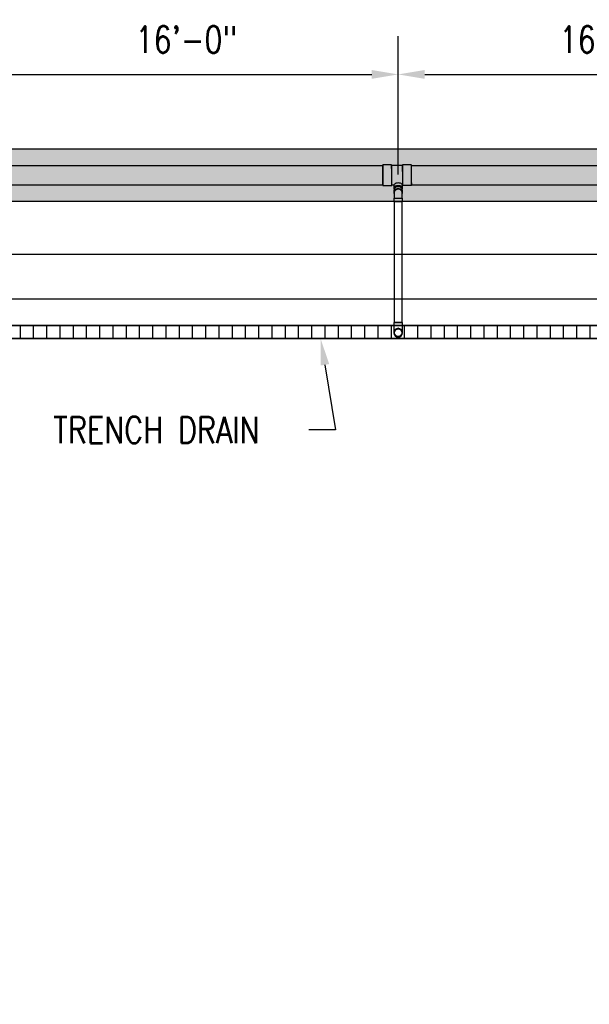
# Model space of a CAD drawing. Header units: inches. Extents: x -783 to 21281, y 0 to 3129.
# Tile 11 of 32: x 378 to 636, y 1174 to 1620. Entities that reach past the tile are written whole.
import ezdxf
from ezdxf import colors
from ezdxf.entities.mleader import LeaderData, LeaderLine
from ezdxf.math import Vec2, Vec3

# ---------------------------------------------------------------- set-up
doc = ezdxf.new("R2010")
doc.units = ezdxf.units.IN
doc.header["$MEASUREMENT"] = 0
for name, color, linetype in [('A-DETL-THIN', 151, 'Continuous'), ('P-PIPE', 3, 'Continuous'), ('S-ANNO-DIMS', 1, 'Continuous'), ('S-ANNO-NOTE', 2, 'Continuous')]:
    doc.layers.add(name, color=color, linetype=linetype)
doc.layers.add('A-WALL-PATT', color=9, linetype='Continuous', true_color=0x808080)
doc.styles.add('Annotative', font='romans.shx', dxfattribs={"width": 0.8, "height": 0.125})
doc.dimstyles.new('Annotative', dxfattribs={"dimscale": 0, "dimtxt": 0.125, "dimasz": 0.125, "dimexe": 0.18, "dimexo": 0.0625, "dimgap": 0.09, "dimtad": 1, "dimdec": 3, "dimzin": 3, "dimdsep": 46, "dimlunit": 4, "dimtxsty": 'Annotative', "dimcen": 0.09, "dimclrt": 2, "dimazin": 2, "dimtfac": 1, "dimtdec": 3, "dimtmove": 0, "dimatfit": 0, "dimfxl": 1, "dimtfill": 1, "dimfrac": 2, "dimtolj": 1, "dimtzin": 0, "dimarcsym": 0})
pattern_1 = [(228.0127875, (0.72, 1), (-8, -9), [0.134536, -13.31908805]), (184.9697407, (0.63, 0.9), (12, 1), [0.230868, -22.85592476]), (132.510447, (0.4, 0.88), (10, -11), [0.162788, -16.1160326]), (267.273689, (0.01, 0.63), (1, 20), [0.210238, -20.81355804]), (292.8336542, (0, 0.42), (-5, 12), [0.206155, -20.40937313]), (357.273689, (0.08, 0.23), (-20, 1), [0.210238, -20.81355804]), (37.6942405, (0.29, 0.22), (-13, -10), [0.278029, -27.52484855]), (72.2553284, (0.51, 0.39), (7, 22), [0.262488, -25.9863215]), (121.4295656, (0.59, 0.64), (-8, 13), [0.21095, -20.8840731]), (175.2363583, (0.48, 0.82), (11, -1), [0.240832, -11.80076258]), (222.3974378, (0.24, 0.84), (-12, -11), [0.311448, -30.833375]), (138.814075, (1, 0.62), (-7, 6), [0.106301, -10.5238448]), (171.4692344, (0.92, 0.69), (13, -2), [0.202237, -20.0215114]), (225, (0.72, 0.72), (-1e-16, -1), [0.141421, -1.27279256]), (203.1985905, (0.65, 0.84), (5, 2), [0.076158, -7.5396151]), (291.8014095, (0.58, 0.81), (-1, 3), [0.107703, -5.2774618]), (30.9637565, (0.62, 0.71), (3, 2), [0.174929, -5.6560229]), (161.565051, (0.77, 0.8), (2, -1), [0.126491, -3.03578666]), (16.3895403, (0, 0.81), (10, 3), [0.1772, -17.54284515]), (70.346176, (0.17, 0.86), (-4, -11), [0.148661, -14.71740775]), (293.1985905, (0.77, 1), (-2, 5), [0.152315, -7.4634581]), (343.6104597, (0.83, 0.86), (-10, 3), [0.1772, -17.54284515]), (339.443955, (0, 0.19), (-5, 2), [0.17088, -8.37312375]), (294.7751406, (0.16, 0.13), (-5, 11), [0.143178, -14.17464306]), (66.8014095, (0.78, 0), (2, 5), [0.152315, -7.4634581]), (17.3540246, (0.84, 0.14), (-13, -4), [0.167631, -16.5954236]), (69.443955, (0.29, 0), (-2, -5), [0.08544, -8.45856375]), (101.3099325, (0.72, 0), (-1, 4), [0.05099, -5.0480295]), (165.9637565, (0.71, 0.05), (3, -1), [0.206155, -3.91695063]), (186.009006, (0.51, 0.1), (10, 1), [0.19105, -18.91392317]), (303.690068, (0.62, 0.62), (-1, 2), [0.144222, -3.46132928]), (353.1572266, (0.7, 0.5), (17, -2), [0.251794, -24.92756262]), (60.945396, (0.95, 0.47), (-4, -7), [0.102956, -10.19267414]), (90, (1, 0.56), (-1, 1), [0.06, -0.94]), (120.2564372, (0.49, 0.13), (4, -7), [0.138924, -13.75352]), (48.0127875, (0.42, 0.25), (8, 9), [0.269072, -13.18455205]), (0, (0.6, 0.45), (1, 1), [0.26, -0.74]), (325.3048465, (0.86, 0.45), (10, -7), [0.158114, -15.6532743]), (254.054604, (0.99, 0.36), (-1, -4), [0.145602, -7.1345079]), (207.6459754, (0.95, 0.22), (-19, -10), [0.237065, -23.46947418]), (175.4260787, (0.74, 0.11), (-13, 1), [0.250799, -24.8290734])]

# ---------------------------------------------------------------- blocks, each defined once
blk = doc.blocks.new('Bend - PVC - Sch 40 - DWV_USACE - Standard-V2-00_SP_Foundation Drainage Plan-TO FDN_DOC')
at = {"layer": 'P-PIPE'}
for p, q in [((931.1, 1482.41), (931.1, 1481.16)), ((931.1, 1481.16), (931.1, 1480.91)), ((933.08, 1482.41), (933.08, 1482.41)), ((933.08, 1482.41), (933.08, 1482.41)), ((933.08, 1480.91), (933.08, 1480.91)), ((933.08, 1480.91), (933.08, 1480.91)), ((933.08, 1480.91), (933.08, 1480.91)), ((933.08, 1480.91), (933.08, 1480.91)), ((935.06, 1481.16), (935.06, 1482.41)), ((935.06, 1480.91), (935.06, 1481.16))]:
    blk.add_line(p, q, dxfattribs=at)
at = {"layer": 'P-PIPE', "flags": 128}
for points in [[(931.33, 1477.85), (931.33, 1477.85), (931.33, 1477.85), (931.33, 1477.87), (931.33, 1477.88), (931.33, 1477.91), (931.33, 1477.93), (931.33, 1477.96), (931.33, 1478), (931.33, 1478.04), (931.33, 1478.09), (931.33, 1478.14), (931.33, 1478.19), (931.33, 1478.25), (931.33, 1478.31), (931.33, 1478.38), (931.33, 1478.45), (931.33, 1478.53), (931.33, 1478.61), (931.33, 1478.69), (931.33, 1478.77), (931.33, 1478.86), (931.33, 1478.96), (931.33, 1479.05), (931.33, 1479.15), (931.33, 1479.25), (931.33, 1479.36), (931.33, 1479.46), (931.33, 1479.57), (931.33, 1479.69), (931.33, 1479.8), (931.33, 1479.91), (931.33, 1480.03), (931.33, 1480.15), (931.33, 1480.27), (931.33, 1480.39), (931.33, 1480.51), (931.33, 1480.63), (931.33, 1480.75), (931.33, 1480.88), (931.33, 1480.91)], [(934.83, 1480.91), (934.83, 1480.79), (934.83, 1480.66), (934.83, 1480.54), (934.83, 1480.42), (934.83, 1480.3), (934.83, 1480.18), (934.83, 1480.06), (934.83, 1479.94), (934.83, 1479.83), (934.83, 1479.72), (934.83, 1479.6), (934.83, 1479.49), (934.83, 1479.39), (934.83, 1479.28), (934.83, 1479.18), (934.83, 1479.08), (934.83, 1478.98), (934.83, 1478.89), (934.83, 1478.8), (934.83, 1478.71), (934.83, 1478.63), (934.83, 1478.55), (934.83, 1478.47), (934.83, 1478.4), (934.83, 1478.33), (934.83, 1478.27), (934.83, 1478.21), (934.83, 1478.15), (934.83, 1478.1), (934.83, 1478.05), (934.83, 1478.01), (934.83, 1477.97), (934.83, 1477.94), (934.83, 1477.91), (934.83, 1477.89), (934.83, 1477.87), (934.83, 1477.86), (934.83, 1477.85), (934.83, 1477.85), (934.83, 1477.85)], [(931.33, 1477.85), (931.33, 1477.92), (931.33, 1477.99), (931.34, 1478.05), (931.35, 1478.12), (931.36, 1478.19), (931.38, 1478.26), (931.4, 1478.33), (931.42, 1478.4), (931.44, 1478.46), (931.47, 1478.53), (931.49, 1478.59), (931.53, 1478.65), (931.56, 1478.71), (931.59, 1478.77), (931.63, 1478.83), (931.67, 1478.89), (931.72, 1478.95), (931.76, 1479), (931.81, 1479.05), (931.86, 1479.1), (931.91, 1479.15), (931.96, 1479.19), (932.02, 1479.24), (932.07, 1479.28), (932.13, 1479.32), (932.19, 1479.35), (932.25, 1479.39), (932.31, 1479.42), (932.38, 1479.45), (932.44, 1479.48), (932.51, 1479.5), (932.58, 1479.52), (932.64, 1479.54), (932.71, 1479.56), (932.78, 1479.57), (932.85, 1479.58), (932.92, 1479.59), (932.99, 1479.59), (933.06, 1479.6), (933.08, 1479.6)], [(933.08, 1476.1), (933.01, 1476.1), (932.94, 1476.1), (932.87, 1476.11), (932.8, 1476.12), (932.73, 1476.13), (932.66, 1476.15), (932.59, 1476.16), (932.53, 1476.18), (932.46, 1476.21), (932.4, 1476.23), (932.33, 1476.26), (932.27, 1476.29), (932.21, 1476.33), (932.15, 1476.36), (932.09, 1476.4), (932.03, 1476.44), (931.98, 1476.48), (931.92, 1476.53), (931.87, 1476.58), (931.82, 1476.63), (931.77, 1476.68), (931.73, 1476.73), (931.69, 1476.79), (931.64, 1476.84), (931.6, 1476.9), (931.57, 1476.96), (931.53, 1477.02), (931.5, 1477.08), (931.47, 1477.15), (931.45, 1477.21), (931.42, 1477.28), (931.4, 1477.34), (931.38, 1477.41), (931.37, 1477.48), (931.35, 1477.55), (931.34, 1477.62), (931.33, 1477.69), (931.33, 1477.76), (931.33, 1477.83), (931.33, 1477.85)], [(933.08, 1479.6), (933.15, 1479.59), (933.22, 1479.59), (933.29, 1479.58), (933.36, 1479.57), (933.43, 1479.56), (933.49, 1479.55), (933.56, 1479.53), (933.63, 1479.51), (933.69, 1479.48), (933.76, 1479.46), (933.82, 1479.43), (933.89, 1479.4), (933.95, 1479.36), (934.01, 1479.33), (934.07, 1479.29), (934.12, 1479.25), (934.18, 1479.21), (934.23, 1479.16), (934.28, 1479.11), (934.33, 1479.06), (934.38, 1479.01), (934.43, 1478.96), (934.47, 1478.91), (934.51, 1478.85), (934.55, 1478.79), (934.59, 1478.73), (934.62, 1478.67), (934.65, 1478.61), (934.68, 1478.54), (934.71, 1478.48), (934.73, 1478.41), (934.75, 1478.35), (934.77, 1478.28), (934.79, 1478.21), (934.8, 1478.14), (934.81, 1478.07), (934.82, 1478), (934.83, 1477.93), (934.83, 1477.86), (934.83, 1477.85)], [(934.83, 1477.85), (934.83, 1477.78), (934.82, 1477.71), (934.81, 1477.64), (934.81, 1477.57), (934.79, 1477.5), (934.78, 1477.43), (934.76, 1477.36), (934.74, 1477.29), (934.72, 1477.23), (934.69, 1477.16), (934.66, 1477.1), (934.63, 1477.04), (934.6, 1476.98), (934.56, 1476.92), (934.52, 1476.86), (934.48, 1476.8), (934.44, 1476.74), (934.39, 1476.69), (934.35, 1476.64), (934.3, 1476.59), (934.25, 1476.54), (934.19, 1476.5), (934.14, 1476.45), (934.08, 1476.41), (934.02, 1476.37), (933.96, 1476.34), (933.9, 1476.3), (933.84, 1476.27), (933.78, 1476.24), (933.71, 1476.21), (933.65, 1476.19), (933.58, 1476.17), (933.51, 1476.15), (933.44, 1476.13), (933.37, 1476.12), (933.31, 1476.11), (933.24, 1476.1), (933.17, 1476.1), (933.1, 1476.1), (933.08, 1476.1)]]:
    blk.add_lwpolyline(points, dxfattribs=at)
at = {"layer": 'P-PIPE'}
for radius, start, end in [(1.98, 90, 270), (1.98, 90, 270), (1.75, 90, 270), (1.98, 270, 90), (1.98, 270, 90), (1.75, 270, 90)]:
    blk.add_arc((933.08, 1477.85), radius, start, end, dxfattribs=at)
blk = doc.blocks.new('Bend - PVC - Sch 40 - DWV_USACE - Standard-1109137-00_SP_Foundation Drainage Plan-TO FDN_DOC')
at = {"layer": 'P-PIPE'}
for p, q in [((355.1, 1536.55), (355.1, 1535.58)), ((359.06, 1535.58), (359.06, 1536.55)), ((355.1, 1532.81), (355.1, 1531.31)), ((355.1, 1532.81), (359.06, 1532.81)), ((355.1, 1531.31), (359.06, 1531.31)), ((357.08, 1532.81), (357.08, 1532.81)), ((357.08, 1532.81), (357.08, 1532.81)), ((357.08, 1532.81), (357.08, 1532.81)), ((357.08, 1532.81), (357.08, 1532.81)), ((357.08, 1531.31), (357.08, 1531.31)), ((357.08, 1531.31), (357.08, 1531.31)), ((359.06, 1531.31), (359.06, 1532.81))]:
    blk.add_line(p, q, dxfattribs=at)
at = {"layer": 'P-PIPE', "flags": 128}
for points in [[(355.33, 1535.58), (355.33, 1535.49), (355.33, 1535.39), (355.33, 1535.29), (355.33, 1535.18), (355.33, 1535.07), (355.33, 1534.95), (355.33, 1534.83), (355.33, 1534.71), (355.33, 1534.59), (355.33, 1534.46), (355.33, 1534.33), (355.33, 1534.2), (355.33, 1534.06), (355.33, 1533.92), (355.33, 1533.79), (355.33, 1533.65), (355.33, 1533.5), (355.33, 1533.36), (355.33, 1533.22), (355.33, 1533.07), (355.33, 1532.93), (355.33, 1532.81)], [(358.83, 1532.81), (358.83, 1532.96), (358.83, 1533.1), (358.83, 1533.24), (358.83, 1533.39), (358.83, 1533.53), (358.83, 1533.67), (358.83, 1533.81), (358.83, 1533.95), (358.83, 1534.09), (358.83, 1534.22), (358.83, 1534.35), (358.83, 1534.48), (358.83, 1534.61), (358.83, 1534.73), (358.83, 1534.86), (358.83, 1534.97), (358.83, 1535.09), (358.83, 1535.2), (358.83, 1535.3), (358.83, 1535.41), (358.83, 1535.51), (358.83, 1535.58)]]:
    blk.add_lwpolyline(points, dxfattribs=at)
at = {"layer": 'P-PIPE'}
for centre, major_axis, start_param, end_param in [((357.08, 1535.58), (-1.98, 0), 4.712389, 6.769021), ((357.08, 1536.55), (1.98, 0), 1.570796, 3.141593), ((357.08, 1535.58), (1.75, 0), 1.570796, 3.141593), ((357.08, 1536.55), (1.98, 0), 6.283185, 7.853982), ((357.08, 1535.58), (1.98, 0), 5.79735, 7.853982), ((357.08, 1535.58), (1.75, 0), 6.283185, 7.853982)]:
    blk.add_ellipse(centre, major_axis=major_axis, ratio=0.766044, start_param=start_param, end_param=end_param, dxfattribs=at)
blk = doc.blocks.new('Mechanical_Box_H_rvt-1-00_SP_Foundation Drainage Plan-TO FDN_DOC')
at = {"layer": 'A-DETL-THIN'}
for p, q in [((1201.08, 1481.16), (261.08, 1481.16)), ((261.08, 1481.16), (1201.08, 1481.16)), ((267.08, 1475.16), (1201.08, 1475.16)), ((1201.08, 1475.16), (267.08, 1475.16))]:
    blk.add_line(p, q, dxfattribs=at)
at = {"layer": 'P-PIPE'}
for p, q in [((542.13, 1553.48), (363.04, 1553.47)), ((546.08, 1553.83), (542.11, 1553.82)), ((551.05, 1553.56), (546.09, 1553.54)), ((555.02, 1553.87), (551.05, 1553.86)), ((734.13, 1553.48), (555.04, 1553.48)), ((363.04, 1544.85), (542.13, 1544.85)), ((542.15, 1544.55), (546.13, 1544.56)), ((546.12, 1544.86), (547.11, 1544.86)), ((547.1, 1544.53), (547.1, 1543.3)), ((551.01, 1544.88), (551.09, 1544.88)), ((551.06, 1543.3), (551.06, 1544.54)), ((551.09, 1544.59), (555.07, 1544.6)), ((555.04, 1544.85), (734.13, 1544.86)), ((547.33, 1537.21), (547.33, 1482.41)), ((550.83, 1482.41), (550.83, 1537.21)), ((549.08, 1482.41), (547.33, 1482.41)), ((547.33, 1482.41), (549.08, 1482.41)), ((550.83, 1482.41), (549.08, 1482.41)), ((549.08, 1482.41), (550.83, 1482.41))]:
    blk.add_line(p, q, dxfattribs=at)
for start, end in [(0, 180), (180, 0)]:
    blk.add_arc((549.08, 1477.85), 1.75, start, end, dxfattribs=at)
for centre, major_axis, ratio, start_param, end_param in [((542.13, 1549.18), (-0.02, 4.63), 0.009427, 5.672308, 8.813901), ((542.13, 1549.17), (0, 4.31), 0.010414, 0, 1.570796), ((542.13, 1549.18), (-0.02, 4.63), 0.009427, 2.530716, 5.672308), ((542.13, 1549.17), (0, 4.31), 0.010414, 4.712389, 6.283185), ((546.1, 1549.2), (-0.02, 4.63), 0.009427, 5.672308, 8.813901), ((546.1, 1549.2), (-0.02, 4.34), 0.009427, 5.672308, 8.813901), ((546.1, 1549.2), (-0.02, 4.63), 0.009427, 2.530716, 5.672308), ((546.1, 1549.2), (-0.02, 4.34), 0.009427, 2.530716, 5.672308), ((551.07, 1549.22), (-0.02, 4.63), 0.009427, 5.672308, 8.813901), ((551.07, 1549.22), (-0.02, 4.34), 0.009427, 5.672308, 8.813901), ((551.07, 1549.22), (-0.02, 4.63), 0.009427, 2.530716, 5.672308), ((551.07, 1549.22), (-0.02, 4.34), 0.009427, 2.530716, 5.672308), ((555.04, 1549.24), (-0.02, 4.63), 0.009427, 5.672308, 8.813901), ((555.04, 1549.17), (0, 4.31), 0.010414, 0, 1.570796), ((555.04, 1549.17), (0, 4.31), 0.010414, 4.712389, 6.283185), ((555.04, 1549.24), (-0.02, 4.63), 0.009427, 2.530716, 5.672308), ((542.13, 1549.17), (0, 4.31), 0.010414, 1.570796, 3.141593), ((542.13, 1549.17), (0, 4.31), 0.010414, 3.141593, 4.712389), ((555.04, 1549.17), (0, 4.31), 0.010414, 1.570796, 3.141593), ((555.04, 1549.17), (0, 4.31), 0.010414, 3.141593, 4.712389), ((549.08, 1544.53), (1.98, 0), 0.573576, 0.01026, 3.151853), ((549.08, 1543.3), (1.98, 0), 0.573576, -0.32777, 3.151853), ((549.08, 1543.3), (1.98, 0), 0.573576, 3.151853, 3.469363)]:
    blk.add_ellipse(centre, major_axis=major_axis, ratio=ratio, start_param=start_param, end_param=end_param, dxfattribs=at)
at = {"layer": 'P-PIPE', "color": 3, "lineweight": 9}
for name, p in [('Bend - PVC - Sch 40 - DWV_USACE - Standard-1109137-00_SP_Foundation Drainage Plan-TO FDN_DOC', (192, 5.89)), ('Bend - PVC - Sch 40 - DWV_USACE - Standard-V2-00_SP_Foundation Drainage Plan-TO FDN_DOC', (-384, 0))]:
    blk.add_blockref(name, p, dxfattribs=at)
blk = doc.blocks.new('*D67')
at = {"layer": 'Defpoints', "color": 0, "transparency": 16777216}
for p in [(549.08, 1594.81), (357.08, 1545.43), (549.08, 1543.48)]:
    blk.add_point(p, dxfattribs=at)
at = {"layer": 'S-ANNO-DIMS', "color": 0, "lineweight": -2, "transparency": 16777216}
for p, q in [((357.08, 1551.43), (357.08, 1612.09)), ((549.08, 1549.48), (549.08, 1612.09)), ((369.08, 1594.81), (537.08, 1594.81))]:
    blk.add_line(p, q, dxfattribs=at)
at = {"layer": 'S-ANNO-DIMS', "color": 0, "transparency": 16777216}
for points in [[(369.08, 1596.81), (369.08, 1592.81), (357.08, 1594.81)], [(537.08, 1596.81), (537.08, 1592.81), (549.08, 1594.81)]]:
    blk.add_solid(points, dxfattribs=at)
at = {"layer": 'S-ANNO-DIMS', "color": 2, "lineweight": -3, "transparency": 16777216, "insert": (453.08, 1610.59), "char_height": 12, "attachment_point": 5, "style": 'Annotative', "bg_fill": 3, "box_fill_scale": 1.25, "bg_fill_color": 256, "bg_fill_true_color": 13158600, "bg_fill_transparency": 0}
blk.add_mtext('\\A1;16\'-0"', dxfattribs=at)
blk = doc.blocks.new('*D68')
at = {"layer": 'Defpoints', "color": 0, "transparency": 16777216}
for p in [(741.08, 1594.81), (549.08, 1543.48), (741.08, 1542)]:
    blk.add_point(p, dxfattribs=at)
at = {"layer": 'S-ANNO-DIMS', "color": 0, "lineweight": -2, "transparency": 16777216}
for p, q in [((549.08, 1549.48), (549.08, 1612.09)), ((741.08, 1548), (741.08, 1612.09)), ((561.08, 1594.81), (729.08, 1594.81))]:
    blk.add_line(p, q, dxfattribs=at)
at = {"layer": 'S-ANNO-DIMS', "color": 0, "transparency": 16777216}
for points in [[(561.08, 1596.81), (561.08, 1592.81), (549.08, 1594.81)], [(729.08, 1596.81), (729.08, 1592.81), (741.08, 1594.81)]]:
    blk.add_solid(points, dxfattribs=at)
at = {"layer": 'S-ANNO-DIMS', "color": 2, "lineweight": -3, "transparency": 16777216, "insert": (645.08, 1610.59), "char_height": 12, "attachment_point": 5, "style": 'Annotative', "bg_fill": 3, "box_fill_scale": 1.25, "bg_fill_color": 256, "bg_fill_true_color": 13158600, "bg_fill_transparency": 0}
blk.add_mtext('\\A1;16\'-0"', dxfattribs=at)

msp = doc.modelspace()

# ---------------------------------------------------------------- hatches: boundary and pattern name
at = {"layer": 'A-WALL-PATT', "lineweight": -3}
h = msp.add_hatch(dxfattribs=at)
h.set_pattern_fill('GRAVEL', color=8)
h.set_pattern_definition(pattern_1)
h.paths.add_polyline_path([(2541.4446, 851.2059), (2239.0774, 851.2059), (2239.0774, 931.2059), (2173.0774, 931.2059), (2173.0774, 1145.1577), (2197.0774, 1145.1577), (2197.0774, 1537.2059), (205.0774, 1537.2059), (205.0774, 1145.1577), (229.0774, 1145.1577), (229.0774, 931.2059), (163.0774, 931.2059), (163.0774, 851.2059), (-139.2898, 851.2059), (-139.2898, 875.2059), (139.0774, 875.2059), (139.0774, 955.2059), (205.0774, 955.2059), (205.0774, 1121.2059), (181.0774, 1121.2059), (181.0774, 1561.1577), (2221.0774, 1561.1577), (2221.0774, 1121.1577), (2197.0774, 1121.1577), (2197.0774, 955.2059), (2263.0774, 955.2059), (2263.0774, 875.2059), (2541.4446, 875.2059)])
at = {"layer": 'A-WALL-PATT', "lineweight": -3, "transparency": 33554559}
h = msp.add_hatch(dxfattribs=at)
h.set_pattern_fill('GRAVEL', color=8, style=0)
h.set_pattern_definition(pattern_1)
h.paths.add_polyline_path([(2541.4446, 851.2059), (2239.0774, 851.2059), (2239.0774, 931.2059), (2173.0774, 931.2059), (2173.0774, 1145.1577), (2197.0774, 1145.1577), (2197.0774, 1537.2059), (205.0774, 1537.2059), (205.0774, 1145.1577), (229.0774, 1145.1577), (229.0774, 931.2059), (163.0774, 931.2059), (163.0774, 851.2059), (-139.2898, 851.2059), (-139.2898, 875.2059), (139.0774, 875.2059), (139.0774, 955.2059), (205.0774, 955.2059), (205.0774, 1121.2059), (181.0774, 1121.2059), (181.0774, 1561.1577), (2221.0774, 1561.1577), (2221.0774, 1121.1577), (2197.0774, 1121.1577), (2197.0774, 955.2059), (2263.0774, 955.2059), (2263.0774, 875.2059), (2541.4446, 875.2059)])
h = msp.add_hatch(dxfattribs=at)
h.set_pattern_fill('AR-SAND', color=8, scale=4)
h.paths.add_polyline_path([(2541.4446, 851.2059), (2239.0774, 851.2059), (2239.0774, 931.2059), (2173.0774, 931.2059), (2173.0774, 1145.1577), (2197.0774, 1145.1577), (2197.0774, 1537.2059), (205.0774, 1537.2059), (205.0774, 1145.1577), (229.0774, 1145.1577), (229.0774, 931.2059), (163.0774, 931.2059), (163.0774, 851.2059), (-139.2898, 851.2059), (-139.2898, 875.2059), (139.0774, 875.2059), (139.0774, 955.2059), (205.0774, 955.2059), (205.0774, 1121.2059), (181.0774, 1121.2059), (181.0774, 1561.1577), (2221.0774, 1561.1577), (2221.0774, 1121.1577), (2197.0774, 1121.1577), (2197.0774, 955.2059), (2263.0774, 955.2059), (2263.0774, 875.2059), (2541.4446, 875.2059)])
at = {"layer": 'A-WALL-PATT', "lineweight": -3}
h = msp.add_hatch(dxfattribs=at)
h.set_pattern_fill('FP_1', color=8, style=0, pattern_type=2)
h.set_pattern_definition([(90, (-6e-12, -1e-12), (-6, 4e-16), [])])
h.paths.add_polyline_path([(261.0774, 1475.1577), (1201.0774, 1475.1577), (1201.0774, 1481.1577), (261.0774, 1481.1577)])

# ---------------------------------------------------------------- linework, layer by layer
at = {"layer": 'A-WALL-PATT', "color": 8, "lineweight": -3}
for points in [[(2173.0774, 923.2059), (2173.0774, 1513.2059), (229.0774, 1513.2059), (229.0774, 923.2059)], [(249.0774, 1493.2059), (2153.0774, 1493.2059)]]:
    msp.add_lwpolyline(points, dxfattribs=at)
at = {"layer": 'P-PIPE', "lineweight": -3}
msp.add_line((2141.0774, 1475.1577), (261.0774, 1475.1577), dxfattribs=at)

# ---------------------------------------------------------------- block references
at = {"layer": 'P-PIPE', "color": 8, "lineweight": -3}
msp.add_blockref('Mechanical_Box_H_rvt-1-00_SP_Foundation Drainage Plan-TO FDN_DOC', (0, 0), dxfattribs=at)

# ---------------------------------------------------------------- leaders
at = {"layer": 'S-ANNO-NOTE', "lineweight": -3}
ml = msp.add_multileader_mtext('Standard', dxfattribs=at)
ml.set_content('TRENCH DRAIN', color=256, style='Annotative')
ml.set_leader_properties(color=1, linetype='ByLayer', lineweight=-1)
ml.build(insert=Vec2(0, 0))
ml.multileader.update_dxf_attribs({"text_right_attachment_type": 3, "dogleg_length": 0.125, "arrow_head_size": 12, "scale": 96})
ctx = ml.context
ctx.base_point, ctx.scale, ctx.char_height, ctx.arrow_head_size, ctx.landing_gap_size, ctx.plane_origin = Vec3(380.9068, 1433.8077), 96, 12, 12, 12, Vec3(599.9712, 1428.8154)
ctx.right_attachment = 3
notes = []
notes.append((ctx, [(0, (1, 1, 0), (520.6782, 1433.8077), (-1, 0), 12, [(0, [(513.9582, 1475.1577)], 0, [])])]))
ctx.mtext.insert, ctx.mtext.flow_direction = Vec3(392.9068, 1439.8077), 5
ml = msp.add_multileader_mtext('Standard', dxfattribs=at)
ml.set_content('3" %%C FROM\\PTRENCH DRAIN (TYP. 8)', color=256, style='Annotative')
ml.set_leader_properties(color=1, linetype='ByLayer', lineweight=-1)
ml.build(insert=Vec2(0, 0))
ml.multileader.update_dxf_attribs({"text_right_attachment_type": 3, "dogleg_length": 0.125, "arrow_head_size": 12, "scale": 96})
ctx = ml.context
ctx.base_point, ctx.scale, ctx.char_height, ctx.arrow_head_size, ctx.landing_gap_size, ctx.plane_origin = Vec3(10.0647, 1453.8842), 96, 12, 12, 12, Vec3(-118.8063, 1308.8361)
ctx.right_attachment = 3
notes.append((ctx, [(1, (1, 1, 0), (149.8361, 1409.3128), (-1, 0), 12, [(0, [(220.9024, 1385.4439)], 0, [])])]))
ctx.mtext.insert, ctx.mtext.width, ctx.mtext.flow_direction = Vec3(22.0647, 1461.8842), 114.043931, 5
for ctx, leaders in notes:
    for number, flags, end, landing, length, lines in leaders:
        leader = LeaderData()
        leader.index, (leader.has_last_leader_line, leader.has_dogleg_vector, leader.attachment_direction) = number, flags
        leader.last_leader_point, leader.dogleg_vector, leader.dogleg_length = Vec3(end), Vec3(landing), length
        for number, points, colour, breaks in lines:
            line = LeaderLine()
            line.index, line.vertices, line.color, line.breaks = number, Vec3.list(points), colors.encode_raw_color(colour), breaks
            leader.lines.append(line)
        ctx.leaders.append(leader)

# ---------------------------------------------------------------- next in the draw order: dimensions: what is measured, and where the dimension line sits
at = {"layer": 'S-ANNO-DIMS', "lineweight": -3}
dim = msp.add_linear_dim(base=(549.0774, 1594.8092), p1=(357.0774, 1545.4325), p2=(549.0774, 1543.4757), dimstyle='Annotative', override={"dimpost": '\\X'}, dxfattribs=at)
dim.commit()
dim.dimension.update_dxf_attribs({"geometry": '*D67', "text_midpoint": (453.0774, 1610.5921)})

# ---------------------------------------------------------------- next in the draw order: dimensions: what is measured, and where the dimension line sits
dim = msp.add_linear_dim(base=(741.0774, 1594.8092), p1=(549.0774, 1543.4757), p2=(741.0774, 1541.9999), dimstyle='Annotative', override={"dimpost": '\\X'}, dxfattribs=at)
dim.commit()
dim.dimension.update_dxf_attribs({"geometry": '*D68', "text_midpoint": (645.0774, 1610.5921)})

# ---------------------------------------------------------------- next in the draw order: linework, layer by layer
at = {"layer": 'A-WALL-PATT', "color": 8, "lineweight": -3, "flags": 128}
msp.add_lwpolyline([(2197.0774, 1537.2059), (205.0774, 1537.2059), (205.0774, 1145.1577), (229.0774, 1145.1577), (229.0774, 931.2059), (163.0774, 931.2059), (163.0774, 851.2059), (-139.2898, 851.2059), (-139.2898, 875.2059), (139.0774, 875.2059), (139.0774, 955.2059), (205.0774, 955.2059), (205.0774, 1121.2059), (181.0774, 1121.2059), (181.0774, 1561.1577), (2221.0774, 1561.1577)], dxfattribs=at)

doc.saveas('drawing.dxf')
